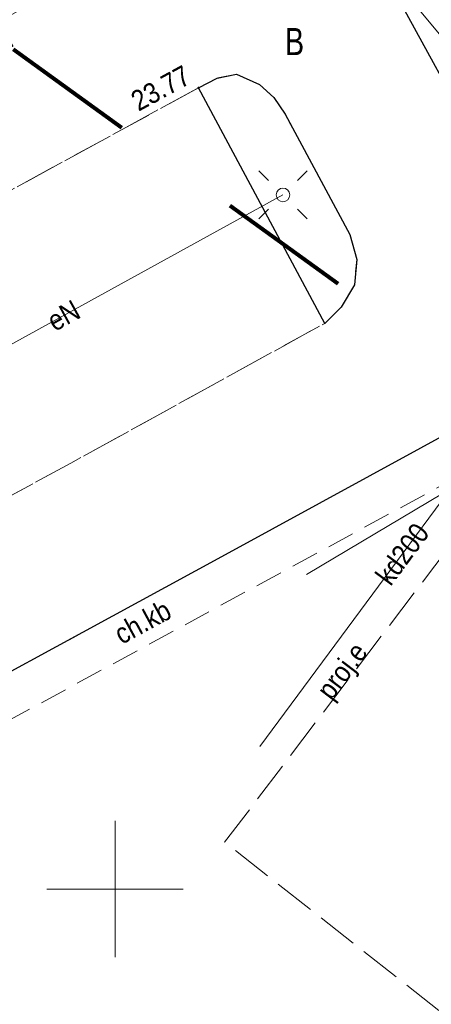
# Model space of a CAD drawing. Header units: metres. Extents: x 5490589 to 5490956, y 5935138 to 5935420.
# Tile 8 of 39: x 5490746 to 5490762, y 5935196 to 5935232. Entities that reach past the tile are written whole.
import ezdxf
from ezdxf.enums import TextEntityAlignment as Align

# ---------------------------------------------------------------- set-up
doc = ezdxf.new("R2010")
doc.units = ezdxf.units.M
doc.header["$MEASUREMENT"] = 0
for name, pattern in [('1.0_0.5', [1.5, 1, -0.5]), ('1.5_0.5', [2, 1.5, -0.5]), ('218-1000', [1.4, 0.7, -0.7])]:
    doc.linetypes.add(name, pattern=pattern)
doc.layers.get('0').update_dxf_attribs({"color": 2, "linetype": 'CONTINUOUS', "lineweight": 5})
for name, color, linetype in [('210-oznaczenie konturu użytku gruntowego', 7, 'CONTINUOUS'), ('chodnik', 7, 'CONTINUOUS'), ('chodnik-Atr17', 7, 'CONTINUOUS'), ('jezdnia', 7, 'CONTINUOUS'), ('krawężnik', 7, 'CONTINUOUS'), ('latarnia', 7, 'CONTINUOUS'), ('pikieta sztuczna', 7, 'CONTINUOUS'), ('pikieta sztuczna-Atr2', 7, 'CONTINUOUS'), ('przewód elektroenergetyczny podziemny', 7, 'CONTINUOUS'), ('przewód elektroenergetyczny podziemny - ob. projektowany', 7, 'CONTINUOUS'), ('przewód elektroenergetyczny podziemny - ob. projektowany-Atr1', 7, 'CONTINUOUS'), ('przewód elektroenergetyczny podziemny-Atr1', 7, 'CONTINUOUS'), ('przewód kanalizacyjny', 7, 'CONTINUOUS'), ('przewód kanalizacyjny-Atr1', 7, 'CONTINUOUS'), ('skarpa umocniona', 7, 'CONTINUOUS')]:
    doc.layers.add(name, color=color, linetype=linetype)
doc.layers.add('zakres nowy', color=6, linetype='218-1000', lineweight=80)
doc.styles.get("Standard").update_dxf_attribs({"font": 'Working1250', "width": 0.75})

# ---------------------------------------------------------------- blocks, each defined once
blk = doc.blocks.new('PW01')
at = {"linetype": 'Continuous', "lineweight": 13}
h = blk.add_hatch(color=0, dxfattribs=at)
edge = h.paths.add_edge_path()
edge.add_arc((0, 0), 0.045, 0, 360)
blk = doc.blocks.new('SM01')
at = {"color": 0, "linetype": 'Continuous', "lineweight": 13}
for p, q in [((-0.53, 0.531), (-0.883, 0.884)), ((0.531, 0.531), (0.884, 0.884)), ((-0.53, -0.53), (-0.883, -0.883)), ((0.531, -0.53), (0.884, -0.883))]:
    blk.add_line(p, q, dxfattribs=at)
blk.add_circle((0, 0), 0.25, dxfattribs=at)

msp = doc.modelspace()

# ---------------------------------------------------------------- linework, layer by layer
at = {"color": 0}
for p, q in [((5490750, 5935197.5), (5490750, 5935202.5)), ((5490750, 5935197.5), (5490750, 5935202.5)), ((5490747.5, 5935200), (5490752.5, 5935200)), ((5490747.5, 5935200), (5490752.5, 5935200))]:
    msp.add_line(p, q, dxfattribs=at)
at = {"layer": 'chodnik', "color": 7, "linetype": '1.0_0.5', "lineweight": 18, "flags": 128}
msp.add_lwpolyline([(5490725.49, 5935196.72), (5490726.23, 5935195.39), (5490743.06, 5935204.55), (5490744.86, 5935205.52), (5490767.3, 5935217.72), (5490775.26, 5935211.72), (5490774.59, 5935210.83), (5490775.87, 5935209.83), (5490776.51, 5935210.78), (5490792.89, 5935198.51), (5490792.33, 5935197.76), (5490793.58, 5935196.8), (5490794.15, 5935197.57), (5490802.05, 5935191.8), (5490810.22, 5935185.78), (5490801.51, 5935171.37), (5490807.14, 5935167.97), (5490814.11, 5935179.42), (5490817.19, 5935177.52), (5490819.33, 5935181.02), (5490811.07, 5935187.13), (5490802.95, 5935193.04), (5490795.51, 5935198.54), (5490794.15, 5935199.55), (5490790.49, 5935202.24), (5490779.3, 5935210.52), (5490777.07, 5935212.14), (5490775.69, 5935213.17), (5490774.53, 5935214.02), (5490767.52, 5935219.61), (5490764.79, 5935218.16), (5490753.9, 5935212.2)], close=True, dxfattribs=at)
at = {"layer": 'jezdnia', "color": 7, "linetype": '1.5_0.5', "lineweight": 18}
msp.add_lwpolyline([(5490725.49, 5935196.72), (5490753.9, 5935212.2), (5490764.79, 5935218.16), (5490767.52, 5935219.61), (5490763.97, 5935226.16), (5490759.65, 5935234.06), (5490758.94, 5935234.9), (5490758.21, 5935235.53), (5490757.33, 5935236.03), (5490756.58, 5935236.23), (5490755.91, 5935236.32), (5490755.38, 5935236.31), (5490754.4, 5935236.18), (5490752.99, 5935235.64), (5490750.54, 5935234.49), (5490721.88, 5935218.87)], dxfattribs=at)
at = {"layer": 'jezdnia', "color": 7, "linetype": '1.5_0.5', "lineweight": 18, "flags": 128}
for points in [[(5490708.04, 5935202.8), (5490707.87, 5935203.65), (5490708.16, 5935204.57), (5490708.86, 5935205.28), (5490727.17, 5935215.3), (5490742.69, 5935223.77), (5490753.06, 5935229.43), (5490753.74, 5935229.79), (5490754.45, 5935229.93), (5490755.3, 5935229.56), (5490755.83, 5935229.08), (5490756.24, 5935228.46), (5490758.61, 5935224.05), (5490758.87, 5935223.13), (5490758.78, 5935222.19), (5490758.3, 5935221.38), (5490757.69, 5935220.78), (5490748.38, 5935215.65), (5490731.81, 5935206.65), (5490713.57, 5935196.66), (5490712.96, 5935196.47), (5490712.23, 5935196.52), (5490711.65, 5935196.73), (5490711.01, 5935197.32)], [(5490708.86, 5935205.28), (5490713.57, 5935196.66), (5490731.81, 5935206.65), (5490748.38, 5935215.65), (5490757.69, 5935220.78), (5490753.06, 5935229.43), (5490742.69, 5935223.77), (5490727.17, 5935215.3)]]:
    msp.add_lwpolyline(points, close=True, dxfattribs=at)
at = {"layer": 'krawężnik', "color": 7, "linetype": 'Continuous', "lineweight": 25}
msp.add_lwpolyline([(5490733.27, 5935230.78), (5490748.2, 5935238.87), (5490750.54, 5935234.49), (5490752.99, 5935235.64), (5490754.4, 5935236.18), (5490755.38, 5935236.31), (5490755.91, 5935236.32), (5490756.58, 5935236.23), (5490757.33, 5935236.03), (5490758.21, 5935235.53), (5490758.94, 5935234.9), (5490759.65, 5935234.06), (5490763.97, 5935226.16), (5490767.52, 5935219.61), (5490764.79, 5935218.16), (5490753.9, 5935212.2), (5490725.49, 5935196.72)], dxfattribs=at)
at = {"layer": 'krawężnik', "color": 7, "linetype": 'Continuous', "lineweight": 25, "flags": 128}
msp.add_lwpolyline([(5490753.06, 5935229.43), (5490753.74, 5935229.79), (5490754.45, 5935229.93), (5490755.3, 5935229.56), (5490755.83, 5935229.08), (5490756.24, 5935228.46), (5490758.61, 5935224.05), (5490758.87, 5935223.13), (5490758.78, 5935222.19), (5490758.3, 5935221.38), (5490757.69, 5935220.78)], close=True, dxfattribs=at)
at = {"layer": 'przewód elektroenergetyczny podziemny', "color": 1, "linetype": 'Continuous', "lineweight": 18, "flags": 128}
for points in [[(5490740.06, 5935216.64), (5490756.16, 5935225.5)], [(5490757.02, 5935211.55), (5490766.99, 5935217.49), (5490770.49, 5935214.47)]]:
    msp.add_lwpolyline(points, dxfattribs=at)
at = {"layer": 'przewód elektroenergetyczny podziemny - ob. projektowany', "color": 1, "linetype": '1.5_0.5', "lineweight": 18}
msp.add_lwpolyline([(5490775.361, 5935143.133), (5490781.09, 5935152.56), (5490753, 5935169.63), (5490762.53, 5935185.13), (5490766.6, 5935191.83), (5490754.02, 5935201.72), (5490764.76, 5935215.87), (5490766.67, 5935216.77), (5490772.79, 5935212.25), (5490772.71, 5935211.58)], dxfattribs=at)
at = {"layer": 'przewód kanalizacyjny', "color": 34, "linetype": 'Continuous', "lineweight": 18, "flags": 128}
msp.add_lwpolyline([(5490767.26, 5935221.4), (5490755.31, 5935205.23)], dxfattribs=at)
at = {"layer": 'skarpa umocniona', "color": 7, "linetype": 'Continuous', "lineweight": 18, "flags": 128}
msp.add_lwpolyline([(5490747.97, 5935239.23), (5490748.2, 5935238.87), (5490748.42, 5935238.45), (5490751.3, 5935239.92), (5490754.78, 5935239.4), (5490755.86, 5935238.69), (5490761.89, 5935231.42), (5490768.27, 5935224.44), (5490774.93, 5935217.49), (5490775.75, 5935218.43), (5490769.07, 5935225.11), (5490762.71, 5935232.1), (5490756.41, 5935239.45), (5490754.98, 5935240.41), (5490751.29, 5935241)], close=True, dxfattribs=at)
msp.add_lwpolyline([(5490747.97, 5935239.23), (5490748.2, 5935238.87), (5490748.42, 5935238.45), (5490751.3, 5935239.92), (5490754.78, 5935239.4), (5490755.86, 5935238.69), (5490761.89, 5935231.42), (5490768.27, 5935224.44), (5490774.93, 5935217.49), (5490775.75, 5935218.43), (5490769.07, 5935225.11), (5490762.71, 5935232.1), (5490756.41, 5935239.45), (5490754.98, 5935240.41), (5490751.29, 5935241)], close=True, dxfattribs=at)
at = {"layer": 'zakres nowy', "ltscale": 7}
msp.add_lwpolyline([(5490696.87, 5935411.82), (5490683.11, 5935366.31), (5490696.87, 5935309.87), (5490746.26, 5935230.85), (5490858.09, 5935150.06), (5490948.04, 5935320.45)], close=True, dxfattribs=at)

# ---------------------------------------------------------------- block references
at = {"layer": 'latarnia', "color": 7, "linetype": 'Continuous', "lineweight": 18}
msp.add_blockref('SM01', (5490756.16, 5935225.5), dxfattribs=at)
at = {"layer": 'pikieta sztuczna', "color": 7, "linetype": 'Continuous', "lineweight": 13}
msp.add_blockref('PW01', (5490753.06, 5935229.43), dxfattribs=at)

# ---------------------------------------------------------------- texts
at = {"layer": '210-oznaczenie konturu użytku gruntowego', "color": 3, "linetype": 'Continuous', "lineweight": 18, "width": 0.79}
msp.add_text('B', height=1, dxfattribs=at).set_placement((5490756.23, 5935230.633))
at = {"layer": 'chodnik-Atr17', "color": 7, "width": 0.9}
msp.add_text('ch.kb', height=0.75, rotation=28.5, dxfattribs=at).set_placement((5490751.01, 5935209.81), align=Align.MIDDLE_CENTER)
at = {"layer": 'pikieta sztuczna-Atr2', "color": 7, "width": 0.9}
msp.add_text('23.77', height=0.75, rotation=28.599, dxfattribs=at).set_placement((5490750.5, 5935229.21), align=Align.TOP_LEFT)
at = {"layer": 'przewód elektroenergetyczny podziemny - ob. projektowany-Atr1', "color": 1, "width": 0.9}
msp.add_text('proj.e', height=0.75, rotation=52.801, dxfattribs=at).set_placement((5490757.94, 5935206.89))
at = {"layer": 'przewód elektroenergetyczny podziemny-Atr1', "color": 1, "width": 0.9}
msp.add_text('eN', height=0.75, rotation=28.8, dxfattribs=at).set_placement((5490748.11, 5935221.07), align=Align.MIDDLE_CENTER)
at = {"layer": 'przewód kanalizacyjny-Atr1', "color": 34, "width": 0.9}
msp.add_text('kd200', height=0.75, rotation=53.499, dxfattribs=at).set_placement((5490760.539, 5935212.306), align=Align.MIDDLE_CENTER)

doc.saveas('drawing.dxf')
